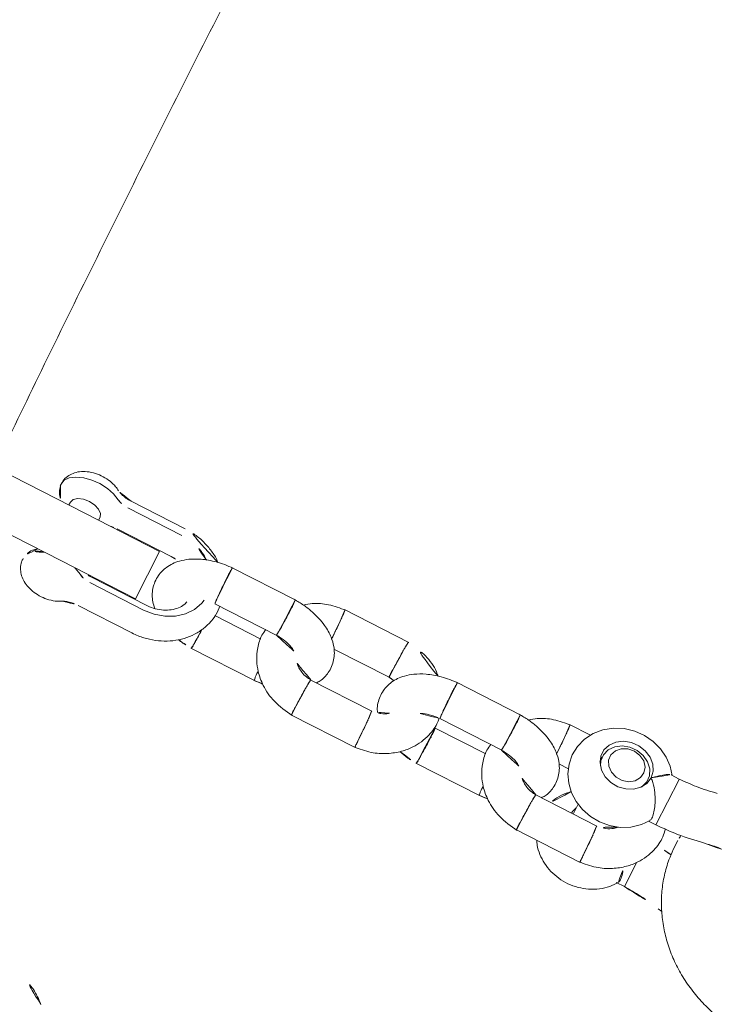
# Model space of a CAD drawing. Extents: x 5459245 to 5462690, y 5971016 to 5972523.
# Tile 129 of 198: x 5462451.666 to 5462451.771, y 5972213.269 to 5972213.417. Entities that reach past the tile are written whole.
import ezdxf

# ---------------------------------------------------------------- set-up
doc = ezdxf.new("R2010")
doc.units = 0
doc.layers.add('A_MAŁA ARCHITEKTURA', color=195, linetype='CONTINUOUS', lineweight=9)

# ---------------------------------------------------------------- blocks, each defined once
blk = doc.blocks.new('A$C43995eb0')
at = {"layer": 'A_MAŁA ARCHITEKTURA', "linetype": 'Continuous'}
for p, q in [((2187.68, -907.46), (2187.79, -906.79)), ((2177.16, -909.51), (2178.68, -909.51)), ((2168.84, -913.53), (2168.84, -914.92)), ((2168.92, -913.53), (2168.84, -913.53)), ((2176.57, -913.53), (2168.92, -913.53)), ((2176.57, -914.76), (2176.57, -913.53)), ((2187, -913.53), (2182.9, -913.53)), ((2187, -914.92), (2187, -913.53)), ((2171.88, -917.68), (2171.11, -917.68)), ((2180.79, -921.37), (2180.79, -931.78)), ((2186.79, -931.94), (2186.79, -921.09)), ((2171.11, -925.37), (2171.88, -925.37)), ((2179.11, -925.37), (2180.79, -925.37)), ((2169.05, -928.43), (2169.05, -931.97)), ((2175.05, -930.68), (2175.05, -929.07)), ((2171.12, -939.14), (2171.12, -949.99)), ((2184.72, -949.91), (2184.72, -939.06)), ((2177.12, -949.72), (2177.12, -939.25)), ((2178.72, -941.17), (2178.72, -949.81)), ((2169.05, -959.12), (2169.05, -969.97)), ((2175.05, -968.68), (2175.05, -959.27)), ((2180.79, -959.37), (2180.79, -969.78)), ((2186.79, -969.94), (2186.79, -959.09)), ((2171.12, -977.14), (2171.12, -987.99)), ((2177.12, -987.72), (2177.12, -977.25)), ((2184.72, -987.91), (2184.72, -977.06)), ((2178.72, -979.17), (2178.72, -986.91)), ((2178.04, -986.83), (2177.12, -986.91)), ((2169.12, -996.83), (2169.12, -1005.94)), ((2170.26, -996.83), (2170.26, -1005.94)), ((2173.8, -1005.94), (2173.8, -996.83)), ((2182.03, -996.83), (2182.03, -1005.94)), ((2182.86, -1005.94), (2182.86, -996.83)), ((2186.72, -1005.94), (2186.72, -996.83)), ((2181.89, -998.71), (2173.89, -998.71)), ((2173.89, -998.71), (2173.89, -1011.21)), ((2181.89, -998.71), (2181.89, -1011.21)), ((2173.89, -1009.03), (2173.39, -1009.03)), ((2173.89, -1011.21), (2173.89, -1027.39)), ((2181.89, -1011.21), (2181.89, -1027.4)), ((2173.39, -1014.03), (2173.89, -1014.03))]:
    blk.add_line(p, q, dxfattribs=at)
at = {"layer": 'A_MAŁA ARCHITEKTURA', "linetype": 'Continuous', "flags": 128}
for points in [[(2168.84, -914.72), (2167.74, -915.63), (2166.79, -916.78), (2166.06, -918.12), (2165.58, -919.61), (2165.37, -921.19), (2165.46, -922.79), (2165.84, -924.37), (2166.52, -925.84), (2167.47, -927.14), (2168.65, -928.2), (2170, -928.97), (2171.45, -929.41), (2172.93, -929.52), (2174.38, -929.32), (2175.74, -928.81), (2176.97, -928.04), (2178.04, -927.03), (2178.91, -925.8), (2179.55, -924.4), (2179.93, -922.88), (2180.04, -921.28), (2179.84, -919.68), (2179.35, -918.13), (2178.57, -916.72), (2177.53, -915.5), (2176.39, -914.62), (2176.39, -914.62)], [(2170.6, -917.39), (2169.58, -917.58), (2168.65, -918.11), (2167.89, -918.95), (2167.37, -920.02), (2167.14, -921.22), (2167.22, -922.45), (2167.6, -923.59), (2168.24, -924.56), (2169.1, -925.25), (2170.09, -925.62), (2171.12, -925.62), (2172.11, -925.25), (2172.96, -924.56), (2173.61, -923.59), (2173.99, -922.45), (2174.06, -921.22), (2173.83, -920.02), (2173.32, -918.95), (2172.56, -918.11), (2171.63, -917.58), (2170.6, -917.39)], [(2172.47, -925.01), (2171.77, -925.29), (2170.76, -925.35), (2169.79, -925.04), (2168.94, -924.38), (2168.31, -923.44), (2167.95, -922.32), (2167.9, -921.12), (2168.16, -919.96), (2168.71, -918.95), (2169.5, -918.19), (2170.44, -917.76), (2171.45, -917.7), (2172.43, -918.02), (2172.47, -918.04)], [(2172.64, -920.11), (2172.93, -921.1), (2172.9, -922.14), (2172.55, -923.1), (2171.94, -923.85), (2171.14, -924.29), (2170.27, -924.35), (2169.43, -924.03), (2168.75, -923.37), (2168.31, -922.47), (2168.18, -921.43), (2168.37, -920.41), (2168.85, -919.54), (2169.57, -918.94), (2170.42, -918.69), (2171.29, -918.82), (2172.07, -919.31), (2172.64, -920.11)], [(2179.76, -925.37), (2180.52, -925.62), (2180.78, -925.65)], [(2182.86, -996.83), (2182.7, -995.16), (2182.23, -993.57), (2181.48, -992.15), (2180.49, -990.96), (2179.29, -990.07), (2177.96, -989.51), (2177.4, -989.39)], [(2169.81, -1007.8), (2169.34, -1008.82), (2169.03, -1010.02), (2168.91, -1011.34), (2168.98, -1012.67), (2169.24, -1013.92), (2169.67, -1015), (2170.24, -1015.83), (2170.9, -1016.35), (2171.62, -1016.53), (2171.92, -1016.5)], [(2181.89, -1008.93), (2181.93, -1008.82), (2182.4, -1007.8)], [(2173.39, -1009.03), (2172.87, -1009.22), (2172.43, -1009.76), (2172.13, -1010.57), (2172.03, -1011.53)], [(2172.03, -1011.53), (2172.13, -1012.48), (2172.43, -1013.29), (2172.87, -1013.84), (2173.39, -1014.03)]]:
    blk.add_lwpolyline(points, dxfattribs=at)
at = {"layer": 'A_MAŁA ARCHITEKTURA', "linetype": 'Continuous'}
for centre, radius, start, end in [((2178.54, -996.72), 8.28, 143.7863, 180.7061), ((2166.58, -1006.03), 3.68, 331.2507, 1.4325), ((2179.18, -1006.03), 3.68, 331.2507, 1.4325), ((2184.83, -1013.61), 2.98, 189.945, 257.8699)]:
    blk.add_arc(centre, radius, start, end, dxfattribs=at)
for points, knots in [([(2178.68, -909.51), (2179.24, -909.48), (2180.61, -909.4), (2182.75, -908.98), (2185.06, -908.23), (2187.27, -907.18), (2189.35, -905.85), (2191.29, -904.26), (2193.04, -902.43), (2194.59, -900.38), (2195.93, -898.13), (2197.02, -895.72), (2197.85, -893.17), (2198.41, -890.52), (2198.69, -887.81), (2198.68, -885.08), (2198.38, -882.36), (2197.8, -879.69), (2196.93, -877.11), (2196.04, -875.19), (2195.45, -874.14), (2195.29, -873.87)], [0, 0, 0, 0, 0.037267, 0.090765, 0.144241, 0.197842, 0.251698, 0.305907, 0.360527, 0.415572, 0.471021, 0.526826, 0.582926, 0.639262, 0.695785, 0.752458, 0.809252, 0.866136, 0.923076, 0.980018, 1, 1, 1, 1]), ([(2175.73, -905.9), (2175.59, -905.15), (2175.32, -903.76), (2175.28, -902.27), (2175.26, -901.57)], [0, 0, 0, 0, 0.5314668, 1, 1, 1, 1]), ([(2176.57, -913.53), (2176.53, -912.33), (2176.44, -909.73), (2175.98, -907.24), (2175.73, -905.9)], [0, 0, 0, 0, 0.457629, 1, 1, 1, 1]), ([(2168.16, -907.46), (2168.36, -908.54), (2168.73, -910.5), (2168.8, -912.58), (2168.84, -913.53)], [0, 0, 0, 0, 0.548382, 1, 1, 1, 1]), ([(2187, -913.53), (2187.03, -912.58), (2187.11, -910.5), (2187.48, -908.54), (2187.68, -907.46)], [0, 0, 0, 0, 0.451618, 1, 1, 1, 1]), ([(2176.29, -909.45), (2176.37, -909.46), (2176.66, -909.5), (2176.95, -909.51), (2177.16, -909.51)], [0, 0, 0, 0, 0.275727, 1, 1, 1, 1]), ([(2179.55, -909.45), (2179.52, -909.62), (2179.38, -910.45), (2179.37, -911.31), (2179.36, -911.99)], [0, 0, 0, 0, 0.212779, 1, 1, 1, 1]), ([(2186.8, -921.31), (2186.69, -920.4), (2186.49, -918.66), (2185.49, -916.39), (2184.23, -914.64), (2182.5, -913.07), (2180.31, -912.01), (2178.1, -911.66), (2176.89, -911.9), (2176.48, -911.98)], [0, 0, 0, 0, 0.16479, 0.315932, 0.449893, 0.566213, 0.760129, 0.917557, 1, 1, 1, 1]), ([(2170.6, -917.39), (2170.6, -917.39), (2170.48, -917.24), (2170.05, -916.75), (2169.38, -915.97), (2169.01, -915.42), (2168.86, -915.08), (2168.87, -914.99), (2168.87, -914.92)], [0, 0, 0, 0, 0.002701, 0.134138, 0.471752, 0.811161, 0.842894, 1, 1, 1, 1]), ([(2176.37, -914.65), (2176.32, -914.61), (2176.23, -914.53), (2175.83, -914.51), (2175.22, -914.59), (2174.23, -914.9), (2173.12, -915.39), (2171.93, -916.12), (2171.1, -916.83), (2170.69, -917.29), (2170.61, -917.39), (2170.6, -917.39)], [0, 0, 0, 0, 0.085202, 0.143124, 0.287496, 0.4316273, 0.5818954, 0.7503746, 0.9463022, 0.9984477, 1, 1, 1, 1]), ([(2186.81, -914.64), (2186.78, -914.61), (2186.67, -914.5), (2186.11, -914.52), (2185.29, -914.67), (2184.67, -914.94), (2184.43, -915.04)], [0, 0, 0, 0, 0.1207802, 0.4329606, 0.784717, 1, 1, 1, 1]), ([(2186.79, -928.43), (2187, -928.3), (2187.63, -927.93), (2188.51, -927.05), (2189.39, -925.82), (2190.03, -924.41), (2190.42, -922.88), (2190.52, -921.27), (2190.32, -919.66), (2189.83, -918.11), (2189.05, -916.69), (2188.05, -915.48), (2187.22, -914.9), (2186.83, -914.62)], [0, 0, 0, 0, 0.045303, 0.136744, 0.229399, 0.323528, 0.419104, 0.515942, 0.61384, 0.712559, 0.811745, 0.910804, 1, 1, 1, 1]), ([(2179.44, -918.42), (2179.61, -918.58), (2180.03, -918.99), (2180.59, -920.03), (2180.73, -920.99), (2180.8, -921.53)], [0, 0, 0, 0, 0.236377, 0.572847, 1, 1, 1, 1]), ([(2180.81, -921.37), (2180.81, -921.37), (2180.75, -921.36), (2180.98, -921.34), (2181.46, -921.31), (2181.92, -921.29), (2182.15, -921.28), (2182.16, -921.28)], [0, 0, 0, 0, 0.055312, 0.393145, 0.731141, 0.986502, 1, 1, 1, 1]), ([(2186.78, -921.18), (2186.78, -921.18), (2186.83, -921.17), (2186.67, -921.17), (2186.39, -921.17), (2186.09, -921.17), (2185.62, -921.17), (2184.89, -921.19), (2183.88, -921.21), (2182.95, -921.24), (2182.4, -921.27), (2182.17, -921.28), (2182.16, -921.28)], [0, 0, 0, 0, 0.012794, 0.170021, 0.247774, 0.32552, 0.403266, 0.560452, 0.717657, 0.874919, 0.993719, 1, 1, 1, 1]), ([(2177.91, -927.15), (2178.29, -927.51), (2179.04, -928.24), (2180.05, -928.87), (2180.67, -929.04), (2180.79, -929.08)], [0, 0, 0, 0, 0.447069, 0.891906, 1, 1, 1, 1]), ([(2180.79, -930.75), (2180.62, -930.61), (2180.24, -930.28), (2179.46, -930.01), (2178.22, -929.71), (2176.86, -929.81), (2175.56, -930.32), (2174.58, -930.93), (2173.53, -931.93), (2172.39, -933.63), (2171.62, -935.71), (2171.21, -937.75), (2171.14, -938.86), (2171.11, -939.43)], [0, 0, 0, 0, 0.043535, 0.099671, 0.158593, 0.296903, 0.363935, 0.431921, 0.529563, 0.658992, 0.817868, 0.907825, 1, 1, 1, 1]), ([(2169.04, -931.74), (2169.15, -932.65), (2169.35, -934.38), (2170.2, -936.44), (2170.97, -937.43), (2171.25, -937.78)], [0, 0, 0, 0, 0.41209, 0.790049, 1, 1, 1, 1]), ([(2169.08, -931.87), (2169.09, -931.86), (2169.11, -931.85), (2169.54, -931.82), (2170.04, -931.79), (2170.36, -931.78), (2170.41, -931.78), (2170.42, -931.78)], [0, 0, 0, 0, 0.269058, 0.606567, 0.944074, 0.986519, 1, 1, 1, 1]), ([(2173.88, -931.67), (2173.75, -931.67), (2173.36, -931.68), (2172.52, -931.7), (2171.5, -931.73), (2170.81, -931.76), (2170.48, -931.77), (2170.43, -931.78), (2170.42, -931.78)], [0, 0, 0, 0, 0.140229, 0.411719, 0.683286, 0.954943, 0.989151, 1, 1, 1, 1]), ([(2177.12, -941.14), (2177.45, -941.2), (2178.45, -941.36), (2180.1, -941.03), (2181.84, -940.32), (2183.42, -939.22), (2184.95, -937.57), (2186.36, -935.01), (2186.65, -932.87), (2186.8, -931.72)], [0, 0, 0, 0, 0.068982, 0.207139, 0.339136, 0.448052, 0.596575, 0.783547, 1, 1, 1, 1]), ([(2180.76, -931.67), (2180.74, -931.94), (2180.69, -932.55), (2180.39, -933.38), (2179.97, -934.07), (2179.65, -934.5), (2179.48, -934.61), (2179.46, -934.62)], [0, 0, 0, 0, 0.2147376, 0.4983765, 0.7506849, 0.9733054, 1, 1, 1, 1]), ([(2180.82, -931.68), (2180.81, -931.68), (2180.75, -931.69), (2180.98, -931.71), (2181.46, -931.74), (2181.92, -931.77), (2182.15, -931.78), (2182.16, -931.78)], [0, 0, 0, 0, 0.080005, 0.409007, 0.738169, 0.986855, 1, 1, 1, 1]), ([(2186.78, -931.87), (2186.78, -931.87), (2186.83, -931.88), (2186.67, -931.88), (2186.39, -931.89), (2186.09, -931.89), (2185.62, -931.88), (2184.89, -931.87), (2183.88, -931.84), (2182.95, -931.81), (2182.4, -931.79), (2182.17, -931.78), (2182.16, -931.78)], [0, 0, 0, 0, 0.01254, 0.169808, 0.247581, 0.325347, 0.403113, 0.560339, 0.717584, 0.874887, 0.993717, 1, 1, 1, 1]), ([(2177.13, -939.34), (2177.13, -939.18), (2177.15, -938.75), (2177.27, -937.92), (2177.51, -936.99), (2177.81, -936.3), (2178.05, -935.93), (2178.08, -935.89), (2178.09, -935.88)], [0, 0, 0, 0, 0.097943, 0.253965, 0.526061, 0.749389, 0.928588, 1, 1, 1, 1]), ([(2171.16, -939.22), (2171.15, -939.21), (2171.11, -939.2), (2171.38, -939.18), (2171.86, -939.17), (2172.38, -939.17), (2172.81, -939.17), (2173.44, -939.17), (2174.28, -939.19), (2175.29, -939.21), (2176.08, -939.24), (2176.48, -939.27), (2176.63, -939.28), (2176.64, -939.28)], [0, 0, 0, 0, 0.043241, 0.174707, 0.306147, 0.371147, 0.436142, 0.501137, 0.632543, 0.763964, 0.895434, 0.994749, 1, 1, 1, 1]), ([(2184.72, -939.35), (2184.71, -938.88), (2184.69, -938.37), (2184.61, -937.87), (2184.6, -937.82)], [0, 0, 0, 0, 0.906855, 1, 1, 1, 1]), ([(2177.11, -939.34), (2177.09, -939.33), (2177.05, -939.31), (2176.79, -939.29), (2176.65, -939.28), (2176.64, -939.28)], [0, 0, 0, 0, 0.535517, 0.976681, 1, 1, 1, 1]), ([(2183.17, -939.33), (2183.36, -939.32), (2183.78, -939.31), (2184.08, -939.29), (2184.23, -939.28), (2184.24, -939.28)], [0, 0, 0, 0, 0.4449209, 0.972132, 1, 1, 1, 1]), ([(2184.71, -939.22), (2184.69, -939.23), (2184.65, -939.24), (2184.39, -939.27), (2184.24, -939.28), (2184.24, -939.28)], [0, 0, 0, 0, 0.537657, 0.976783, 1, 1, 1, 1]), ([(2177.81, -952.73), (2177.77, -952.67), (2177.6, -952.39), (2177.36, -951.62), (2177.21, -950.75), (2177.14, -950.11), (2177.12, -949.75), (2177.11, -949.56)], [0, 0, 0, 0, 0.110378, 0.497607, 0.730492, 0.857578, 1, 1, 1, 1]), ([(2171.11, -949.7), (2171.14, -950.17), (2171.19, -951.08), (2171.48, -952.76), (2172.02, -954.56), (2172.87, -956.2), (2173.98, -957.65), (2175.15, -958.55), (2176.37, -959.05), (2177.63, -959.34), (2178.97, -959.23), (2180.09, -958.82), (2180.48, -958.57), (2180.59, -958.5)], [0, 0, 0, 0, 0.077871, 0.152856, 0.287937, 0.402929, 0.49689, 0.643977, 0.701556, 0.761992, 0.903856, 0.97261, 1, 1, 1, 1]), ([(2171.13, -949.84), (2171.16, -949.85), (2171.21, -949.87), (2171.71, -949.88), (2172.33, -949.89), (2173.07, -949.89), (2173.9, -949.88), (2174.92, -949.85), (2175.85, -949.82), (2176.38, -949.79), (2176.6, -949.78), (2176.63, -949.78), (2176.64, -949.78)], [0, 0, 0, 0, 0.123182, 0.254845, 0.386483, 0.451585, 0.583206, 0.714833, 0.846507, 0.978181, 0.994741, 1, 1, 1, 1]), ([(2177.08, -949.71), (2177.09, -949.72), (2177.11, -949.74), (2176.87, -949.76), (2176.68, -949.77), (2176.65, -949.78), (2176.64, -949.78)], [0, 0, 0, 0, 0.33351, 0.905182, 0.97717, 1, 1, 1, 1]), ([(2186.8, -959.31), (2186.69, -958.4), (2186.49, -956.66), (2185.49, -954.39), (2184.23, -952.64), (2182.5, -951.07), (2180.31, -950.03), (2178.31, -949.67), (2177.33, -949.84), (2177.13, -949.88)], [0, 0, 0, 0, 0.17221, 0.330157, 0.470149, 0.591706, 0.794353, 0.958869, 1, 1, 1, 1]), ([(2178.75, -949.71), (2178.75, -949.71), (2178.71, -949.7), (2178.98, -949.68), (2179.46, -949.66), (2179.98, -949.66), (2180.41, -949.66), (2181.04, -949.67), (2181.88, -949.68), (2182.88, -949.71), (2183.68, -949.74), (2184.08, -949.77), (2184.23, -949.78), (2184.24, -949.78)], [0, 0, 0, 0, 0.034935, 0.167553, 0.300142, 0.365702, 0.431252, 0.496801, 0.629328, 0.761885, 0.894507, 0.994704, 1, 1, 1, 1]), ([(2184.71, -949.84), (2184.69, -949.83), (2184.65, -949.81), (2184.39, -949.79), (2184.24, -949.78), (2184.24, -949.78)], [0, 0, 0, 0, 0.5399856, 0.9769002, 1, 1, 1, 1]), ([(2184.29, -952.85), (2184.4, -952.34), (2184.64, -951.29), (2184.7, -950.19), (2184.73, -949.62)], [0, 0, 0, 0, 0.483829, 1, 1, 1, 1]), ([(2171.58, -952.87), (2171.41, -953.04), (2170.58, -953.89), (2169.5, -956.07), (2169.2, -958.2), (2169.04, -959.34)], [0, 0, 0, 0, 0.106701, 0.52071, 1, 1, 1, 1]), ([(2179.83, -956.83), (2179.87, -956.87), (2180.15, -957.16), (2180.59, -958.04), (2180.72, -958.99), (2180.8, -959.53)], [0, 0, 0, 0, 0.067984, 0.478651, 1, 1, 1, 1]), ([(2175.07, -959.38), (2175.08, -959.11), (2175.1, -958.78), (2175.2, -958.49), (2175.22, -958.44)], [0, 0, 0, 0, 0.811643, 1, 1, 1, 1]), ([(2169.07, -959.18), (2169.07, -959.19), (2169.01, -959.19), (2169.24, -959.21), (2169.72, -959.24), (2170.18, -959.27), (2170.41, -959.28), (2170.42, -959.28)], [0, 0, 0, 0, 0.057541, 0.394611, 0.731807, 0.986533, 1, 1, 1, 1]), ([(2175.05, -959.37), (2175.05, -959.37), (2175.09, -959.38), (2174.92, -959.39), (2174.65, -959.39), (2174.35, -959.39), (2173.88, -959.39), (2173.15, -959.37), (2172.14, -959.34), (2171.21, -959.31), (2170.65, -959.29), (2170.43, -959.28), (2170.42, -959.28)], [0, 0, 0, 0, 0.000776, 0.159928, 0.238624, 0.317306, 0.395988, 0.555066, 0.71418, 0.873371, 0.993643, 1, 1, 1, 1]), ([(2180.81, -959.37), (2180.81, -959.37), (2180.75, -959.36), (2180.98, -959.34), (2181.46, -959.31), (2181.92, -959.29), (2182.15, -959.28), (2182.16, -959.28)], [0, 0, 0, 0, 0.055312, 0.393145, 0.731141, 0.986502, 1, 1, 1, 1]), ([(2186.78, -959.18), (2186.78, -959.18), (2186.83, -959.17), (2186.67, -959.17), (2186.39, -959.17), (2186.09, -959.17), (2185.62, -959.17), (2184.89, -959.19), (2183.88, -959.21), (2182.95, -959.24), (2182.4, -959.27), (2182.17, -959.28), (2182.16, -959.28)], [0, 0, 0, 0, 0.012794, 0.170021, 0.247774, 0.32552, 0.403266, 0.560452, 0.717657, 0.874919, 0.993719, 1, 1, 1, 1]), ([(2180.79, -968.75), (2180.62, -968.61), (2180.24, -968.28), (2179.46, -968.01), (2178.22, -967.71), (2176.86, -967.81), (2175.56, -968.32), (2174.58, -968.93), (2173.53, -969.93), (2172.39, -971.63), (2171.62, -973.71), (2171.21, -975.75), (2171.14, -976.86), (2171.11, -977.43)], [0, 0, 0, 0, 0.043535, 0.099671, 0.158593, 0.296903, 0.363935, 0.431921, 0.529563, 0.658992, 0.817868, 0.907825, 1, 1, 1, 1]), ([(2169.04, -969.74), (2169.15, -970.65), (2169.35, -972.38), (2170.2, -974.44), (2170.97, -975.43), (2171.25, -975.78)], [0, 0, 0, 0, 0.41209, 0.790049, 1, 1, 1, 1]), ([(2169.08, -969.87), (2169.09, -969.86), (2169.11, -969.85), (2169.54, -969.82), (2170.04, -969.79), (2170.36, -969.78), (2170.41, -969.78), (2170.42, -969.78)], [0, 0, 0, 0, 0.2690583, 0.606567, 0.9440742, 0.9865191, 1, 1, 1, 1]), ([(2173.88, -969.67), (2173.75, -969.67), (2173.36, -969.68), (2172.52, -969.7), (2171.5, -969.73), (2170.81, -969.76), (2170.48, -969.77), (2170.43, -969.78), (2170.42, -969.78)], [0, 0, 0, 0, 0.140229, 0.411719, 0.683286, 0.954943, 0.989151, 1, 1, 1, 1]), ([(2177.12, -979.14), (2177.45, -979.2), (2178.45, -979.36), (2180.1, -979.03), (2181.84, -978.32), (2183.42, -977.22), (2184.95, -975.57), (2186.36, -973.01), (2186.65, -970.87), (2186.8, -969.72)], [0, 0, 0, 0, 0.068982, 0.207139, 0.339136, 0.448052, 0.596575, 0.783547, 1, 1, 1, 1]), ([(2180.76, -969.67), (2180.74, -969.94), (2180.69, -970.55), (2180.39, -971.38), (2179.97, -972.07), (2179.65, -972.5), (2179.48, -972.61), (2179.46, -972.62)], [0, 0, 0, 0, 0.214738, 0.498377, 0.750685, 0.973305, 1, 1, 1, 1]), ([(2180.82, -969.68), (2180.81, -969.68), (2180.75, -969.69), (2180.98, -969.71), (2181.46, -969.74), (2181.92, -969.77), (2182.15, -969.78), (2182.16, -969.78)], [0, 0, 0, 0, 0.0800053, 0.4090074, 0.7381689, 0.9868547, 1, 1, 1, 1]), ([(2186.78, -969.87), (2186.78, -969.87), (2186.83, -969.88), (2186.67, -969.88), (2186.39, -969.89), (2186.09, -969.89), (2185.62, -969.88), (2184.89, -969.87), (2183.88, -969.84), (2182.95, -969.81), (2182.4, -969.79), (2182.17, -969.78), (2182.16, -969.78)], [0, 0, 0, 0, 0.01254, 0.169808, 0.247581, 0.325347, 0.403113, 0.560339, 0.717584, 0.874887, 0.993717, 1, 1, 1, 1]), ([(2177.13, -977.34), (2177.13, -977.18), (2177.15, -976.75), (2177.27, -975.92), (2177.51, -974.99), (2177.81, -974.3), (2178.05, -973.93), (2178.08, -973.89), (2178.09, -973.88)], [0, 0, 0, 0, 0.097943, 0.253965, 0.526061, 0.749389, 0.928588, 1, 1, 1, 1]), ([(2184.72, -977.35), (2184.71, -976.88), (2184.69, -976.37), (2184.61, -975.87), (2184.6, -975.82)], [0, 0, 0, 0, 0.906855, 1, 1, 1, 1]), ([(2171.16, -977.22), (2171.15, -977.21), (2171.11, -977.2), (2171.38, -977.18), (2171.86, -977.17), (2172.38, -977.17), (2172.81, -977.17), (2173.44, -977.17), (2174.28, -977.19), (2175.29, -977.21), (2176.08, -977.24), (2176.48, -977.27), (2176.63, -977.28), (2176.64, -977.28)], [0, 0, 0, 0, 0.043241, 0.174707, 0.306147, 0.371147, 0.436142, 0.501137, 0.632543, 0.763964, 0.895434, 0.994749, 1, 1, 1, 1]), ([(2177.11, -977.34), (2177.09, -977.33), (2177.05, -977.31), (2176.79, -977.29), (2176.65, -977.28), (2176.64, -977.28)], [0, 0, 0, 0, 0.535517, 0.976681, 1, 1, 1, 1]), ([(2183.17, -977.33), (2183.36, -977.32), (2183.78, -977.31), (2184.08, -977.29), (2184.23, -977.28), (2184.24, -977.28)], [0, 0, 0, 0, 0.4449209, 0.972132, 1, 1, 1, 1]), ([(2184.71, -977.22), (2184.69, -977.23), (2184.65, -977.24), (2184.39, -977.27), (2184.24, -977.28), (2184.24, -977.28)], [0, 0, 0, 0, 0.537657, 0.976783, 1, 1, 1, 1]), ([(2242.71, -983.6), (2242.17, -984.25), (2240.94, -985.73), (2240.45, -987.56), (2240.18, -988.59)], [0, 0, 0, 0, 0.43689, 1, 1, 1, 1]), ([(2171.11, -987.7), (2171.14, -988.17), (2171.19, -989.08), (2171.48, -990.76), (2172.02, -992.56), (2172.87, -994.2), (2173.98, -995.65), (2175.15, -996.55), (2176.37, -997.05), (2177.63, -997.34), (2178.98, -997.24), (2180.28, -996.73), (2181.16, -996.2), (2181.64, -995.7), (2181.89, -995.45)], [0, 0, 0, 0, 0.069792, 0.136999, 0.258066, 0.361128, 0.445341, 0.577169, 0.628774, 0.68294, 0.810087, 0.871708, 0.934206, 1, 1, 1, 1]), ([(2171.13, -987.84), (2171.16, -987.85), (2171.21, -987.87), (2171.71, -987.88), (2172.33, -987.89), (2173.07, -987.89), (2173.9, -987.88), (2174.92, -987.85), (2175.85, -987.82), (2176.38, -987.79), (2176.6, -987.78), (2176.63, -987.78), (2176.64, -987.78)], [0, 0, 0, 0, 0.123182, 0.254845, 0.386483, 0.451585, 0.583206, 0.714833, 0.846507, 0.978181, 0.994741, 1, 1, 1, 1]), ([(2177.08, -987.71), (2177.09, -987.72), (2177.11, -987.74), (2176.87, -987.76), (2176.68, -987.77), (2176.65, -987.78), (2176.64, -987.78)], [0, 0, 0, 0, 0.33351, 0.905182, 0.97717, 1, 1, 1, 1]), ([(2186.72, -996.83), (2186.71, -996.48), (2186.68, -995.54), (2186.41, -994.02), (2185.83, -992.33), (2184.99, -990.78), (2183.91, -989.42), (2182.63, -988.31), (2181.19, -987.48), (2179.66, -986.99), (2178.58, -986.78), (2178.05, -986.83), (2178.04, -986.83)], [0, 0, 0, 0, 0.067339, 0.184734, 0.302491, 0.420348, 0.538013, 0.655054, 0.770996, 0.885516, 0.998621, 1, 1, 1, 1]), ([(2181.42, -987.68), (2181.57, -987.68), (2182.06, -987.69), (2182.89, -987.71), (2183.68, -987.74), (2184.08, -987.77), (2184.23, -987.78), (2184.24, -987.78)], [0, 0, 0, 0, 0.140983, 0.448179, 0.755523, 0.987726, 1, 1, 1, 1]), ([(2184.71, -987.84), (2184.69, -987.83), (2184.65, -987.81), (2184.39, -987.79), (2184.24, -987.78), (2184.24, -987.78)], [0, 0, 0, 0, 0.5399856, 0.9769002, 1, 1, 1, 1]), ([(2184.43, -990.15), (2184.49, -989.87), (2184.66, -989.05), (2184.7, -988.19), (2184.73, -987.62)], [0, 0, 0, 0, 0.3375462, 1, 1, 1, 1]), ([(2171.39, -990.15), (2171.33, -990.21), (2170.89, -990.69), (2170.28, -991.79), (2169.61, -993.39), (2169.2, -995.09), (2169.15, -996.26), (2169.12, -996.83)], [0, 0, 0, 0, 0.039663, 0.279895, 0.52222, 0.766138, 1, 1, 1, 1]), ([(2178.8, -991.59), (2178.99, -991.64), (2179.45, -991.78), (2180.18, -992.29), (2180.93, -993.1), (2181.53, -994.16), (2181.91, -995.34), (2182.03, -996.26), (2182.03, -996.74), (2182.03, -996.83)], [0, 0, 0, 0, 0.112096, 0.281228, 0.461328, 0.635479, 0.806754, 0.96721, 1, 1, 1, 1]), ([(2173.8, -996.83), (2173.81, -996.62), (2173.81, -996.17), (2173.91, -995.73), (2173.97, -995.48)], [0, 0, 0, 0, 0.444646, 1, 1, 1, 1]), ([(2169.12, -1005.94), (2169.12, -1006.1), (2169.11, -1006.57), (2169, -1007.31), (2168.78, -1008), (2168.64, -1008.26), (2168.58, -1008.37)], [0, 0, 0, 0, 0.15853, 0.47105, 0.776177, 1, 1, 1, 1]), ([(2173.89, -1006.95), (2173.88, -1006.88), (2173.81, -1006.57), (2173.81, -1006.21), (2173.8, -1005.94)], [0, 0, 0, 0, 0.217703, 1, 1, 1, 1]), ([(2182.03, -1005.94), (2182.03, -1006.1), (2182.02, -1006.55), (2181.95, -1006.98), (2181.89, -1007.25)], [0, 0, 0, 0, 0.346752, 1, 1, 1, 1]), ([(2187.26, -1008.37), (2187.22, -1008.29), (2187.11, -1008.1), (2186.91, -1007.56), (2186.75, -1006.78), (2186.73, -1006.21), (2186.72, -1005.94)], [0, 0, 0, 0, 0.154019, 0.432433, 0.72667, 1, 1, 1, 1]), ([(2168.58, -1008.37), (2168.46, -1008.58), (2168.16, -1009.14), (2167.86, -1010.15), (2167.73, -1011.39), (2167.82, -1012.67), (2168.13, -1013.86), (2168.65, -1014.88), (2169.33, -1015.67), (2170.15, -1016.22), (2170.95, -1016.52), (2171.45, -1016.49), (2171.64, -1016.48)], [0, 0, 0, 0, 0.073708, 0.186633, 0.302134, 0.419197, 0.540581, 0.652711, 0.755088, 0.851752, 0.946536, 1, 1, 1, 1]), ([(2184.2, -1016.48), (2184.39, -1016.49), (2184.89, -1016.52), (2185.68, -1016.22), (2186.47, -1015.7), (2187.11, -1014.98), (2187.61, -1014.09), (2187.95, -1013.01), (2188.11, -1011.78), (2188.04, -1010.51), (2187.77, -1009.34), (2187.42, -1008.67), (2187.26, -1008.37)], [0, 0, 0, 0, 0.053823, 0.149819, 0.241475, 0.334861, 0.435242, 0.54535, 0.660751, 0.777574, 0.898397, 1, 1, 1, 1]), ([(2171.93, -1016.48), (2172.2, -1016.41), (2172.77, -1016.26), (2173.44, -1015.82), (2173.77, -1015.44), (2173.89, -1015.29)], [0, 0, 0, 0, 0.351036, 0.745604, 1, 1, 1, 1]), ([(2181.89, -1015.22), (2182.02, -1015.37), (2182.34, -1015.78), (2183.02, -1016.24), (2183.62, -1016.4), (2183.9, -1016.48)], [0, 0, 0, 0, 0.241454, 0.643654, 1, 1, 1, 1]), ([(2173.89, -1026.59), (2168.52, -1026.71), (2151.24, -1027.07), (2122.05, -1027.46), (2086.95, -1027.62), (2060.49, -1027.53), (2045.95, -1027.38), (2042.68, -1027.35)], [0, 0, 0, 0, 0.1228993, 0.3951475, 0.6673964, 0.925317, 1, 1, 1, 1])]:
    blk.add_open_spline(points, degree=3, knots=knots, dxfattribs=at)

msp = doc.modelspace()

# ---------------------------------------------------------------- block references
at = {"layer": 'A_MAŁA ARCHITEKTURA', "xscale": 0.001, "yscale": 0.001, "zscale": 0.001, "rotation": 242.9301705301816}
msp.add_blockref('A$C43995eb0', (5462453.5658, 5972214.81866), dxfattribs=at)

doc.saveas('drawing.dxf')
